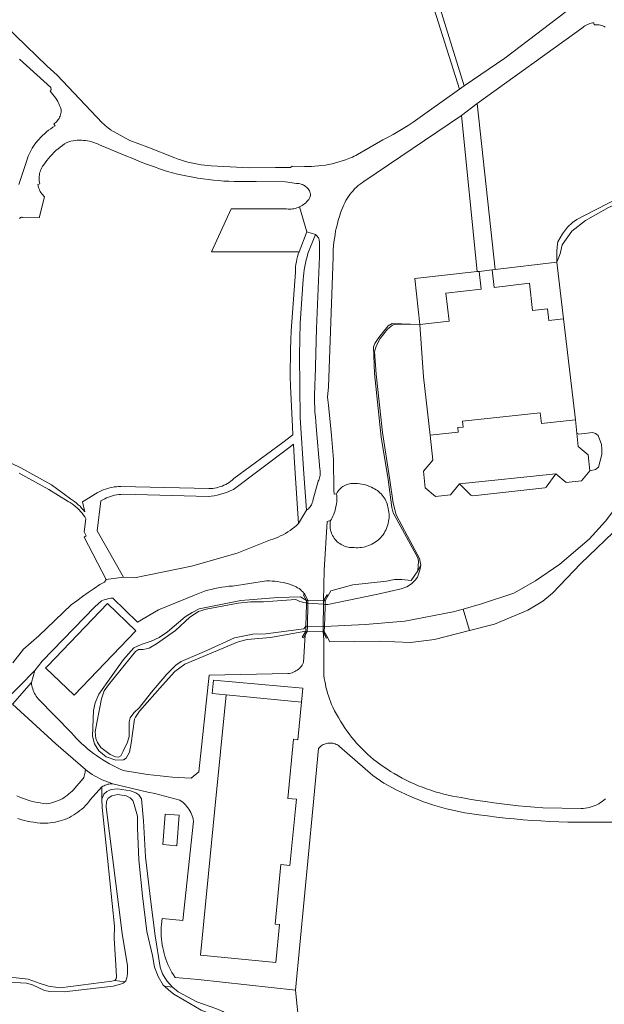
# Model space of a CAD drawing. Header units: metres. Extents: x 89888 to 94270, y 464165 to 468904.
# Tile 78 of 256: x 91685 to 91811, y 465208 to 465420. Entities that reach past the tile are written whole.
import ezdxf

# ---------------------------------------------------------------- set-up
doc = ezdxf.new("R2010")
doc.units = ezdxf.units.M
for name, color, linetype, lineweight in [('B_BEBOUWINGSGRENS_0', 251, 'CONTINUOUS', 13), ('G_GRENS_ALGEMEEN_0', 251, 'CONTINUOUS', 13), ('K_KUNSTWERKGRENS_1', 251, 'CONTINUOUS', 13), ('T_CULTUURGRENS_0', 251, 'CONTINUOUS', 13), ('T_MUUR_30CM_LIJN_0', 251, 'CONTINUOUS', 13), ('V_WEGGRENS_0', 251, 'CONTINUOUS', 13), ('V_WEGGRENS_1', 251, 'CONTINUOUS', 13), ('W_KADEMUUR_30CM_LIJN_0', 251, 'CONTINUOUS', 13), ('W_WALBESCHERMING_LIJN_0', 251, 'CONTINUOUS', 13), ('W_WATERGRENS_0', 251, 'CONTINUOUS', 13)]:
    doc.layers.add(name, color=color, linetype=linetype, lineweight=lineweight)

msp = doc.modelspace()

# ---------------------------------------------------------------- linework, layer by layer
at = {"layer": 'B_BEBOUWINGSGRENS_0'}
for p, q in [((91787.67, 465365.95), (91800.93, 465367.5)), ((91800.93, 465367.5), (91802.35, 465355.33)), ((91783.78, 465365.47), (91784.24, 465365.52)), ((91786.99, 465365.87), (91787.67, 465365.95)), ((91804.92, 465333.57), (91805.22, 465330.72)), ((91800.72, 465322.01), (91780, 465319.83)), ((91729.81, 465274.5), (91746.04, 465272.91))]:
    msp.add_line(p, q, dxfattribs=at)
for points in [[(91771.49, 465354.09), (91770.38, 465363.96), (91783.78, 465365.47)], [(91784.24, 465365.52), (91784.67, 465361.69), (91777.08, 465360.84), (91777.76, 465354.8), (91771.49, 465354.09)], [(91802.35, 465355.33), (91799.19, 465354.96), (91798.89, 465357.49), (91795.69, 465357.12), (91795.01, 465362.95), (91787.43, 465362.06), (91786.99, 465365.87)], [(91773.68, 465330.29), (91779.72, 465330.93), (91779.62, 465331.94), (91780.77, 465332.06), (91780.63, 465333.32), (91797.35, 465335.08), (91797.59, 465332.8), (91804.92, 465333.57)], [(91774.86, 465317.14), (91772.62, 465319.01), (91772.25, 465322.54), (91774.25, 465324.93), (91773.68, 465330.29)], [(91805.22, 465330.72), (91805.52, 465327.86), (91807.68, 465326.05), (91808.03, 465322.67)], [(91808.03, 465322.67), (91806.2, 465320.48), (91802.94, 465320.14), (91800.72, 465322.01)], [(91780, 465319.83), (91778.03, 465317.47), (91774.86, 465317.14)], [(91691.39, 465280.66), (91691.01, 465280.27), (91697.12, 465274.39), (91710.43, 465288.23), (91704.33, 465294.1), (91691.39, 465280.66)], [(91729.81, 465274.5), (91727.41, 465250), (91724.33, 465218.56), (91740.53, 465216.97), (91741.33, 465225.13), (91740.36, 465225.23), (91741.61, 465238), (91743.55, 465237.81), (91744.74, 465250)], [(91744.74, 465250), (91744.94, 465252.04), (91743.06, 465252.22), (91744.3, 465264.93), (91745.25, 465264.83), (91746.04, 465272.91)], [(91719.72, 465248.62), (91716.7, 465248.86), (91716.19, 465242.29), (91719.2, 465242.05), (91719.72, 465248.62)]]:
    msp.add_lwpolyline(points, dxfattribs=at)
at = {"layer": 'G_GRENS_ALGEMEEN_0'}
for p, q in [((91751.12, 465294.7), (91751.78, 465295.82)), ((91751.63, 465286.84), (91750.93, 465288.07))]:
    msp.add_line(p, q, dxfattribs=at)
for points in [[(91734.31, 465286.36), (91732.38, 465285.9), (91720.93, 465281.1), (91718.81, 465279.54), (91716.17, 465276.54), (91711.23, 465270.95), (91710.3, 465269.67), (91710.14, 465269.26), (91709.37, 465264.1), (91709.04, 465262.19), (91708.36, 465260.9), (91707.73, 465260.5), (91706.12, 465260.42), (91704.05, 465261.16), (91702.42, 465262.47), (91701.49, 465263.96), (91701.1, 465265.6), (91701.34, 465271.14), (91701.67, 465272.78), (91702.48, 465274.63), (91707.78, 465282.11), (91709.37, 465283.98), (91710.01, 465284.61), (91711.56, 465285.28), (91713.68, 465286.05), (91715.45, 465286.82), (91717.25, 465288.06), (91721.03, 465291.24), (91722.52, 465292.17), (91724.04, 465292.98), (91732.98, 465294.75), (91740.95, 465295.43), (91745.84, 465295.57), (91747.1, 465294.79)], [(91747.1, 465294.79), (91746.45, 465295.93), (91746.75, 465296.1)], [(91750.79, 465294.7), (91751.54, 465295.98), (91751.78, 465295.82)], [(91746.93, 465288.15), (91739.35, 465286.81), (91734.31, 465286.36)], [(91746.82, 465287.37), (91746.43, 465286.75), (91746.18, 465286.9), (91746.93, 465288.15)], [(91751.63, 465286.84), (91751.36, 465286.69), (91750.65, 465288.07)], [(91684.84, 465252.8), (91685.44, 465252.53), (91686.04, 465252.28), (91686.66, 465252.05), (91687.28, 465251.84), (91687.91, 465251.66), (91688.55, 465251.5), (91689.19, 465251.36), (91689.84, 465251.25), (91690.49, 465251.16), (91691.14, 465251.1), (91691.59, 465251.16), (91692.03, 465251.24), (91692.46, 465251.34), (91692.9, 465251.47), (91693.32, 465251.61), (91693.74, 465251.78), (91694.15, 465251.96), (91694.54, 465252.17), (91694.93, 465252.39), (91695.31, 465252.64), (91695.68, 465252.9), (91696.03, 465253.18), (91696.37, 465253.47), (91696.69, 465253.78), (91697, 465254.11), (91697.29, 465254.45), (91699.08, 465256.49), (91699.21, 465256.76), (91699.31, 465257.03), (91699.4, 465257.32), (91699.46, 465257.6), (91699.51, 465257.89), (91699.54, 465258.18), (91699.55, 465258.48)], [(91705.47, 465255.38), (91705.19, 465255.38), (91704.91, 465255.36), (91704.63, 465255.32), (91704.36, 465255.26), (91704.09, 465255.18), (91703.82, 465255.09), (91703.57, 465254.97), (91703.32, 465254.84), (91703.08, 465254.69)], [(91703.13, 465252.09), (91703.5, 465253.12), (91704.15, 465253.73), (91705.13, 465254.18), (91706.43, 465254.26), (91709.29, 465253.88), (91710.42, 465253.44)], [(91710.42, 465253.44), (91711.03, 465253.02), (91711.64, 465252.17), (91712.08, 465247.42), (91712.52, 465239.69), (91713.57, 465230.59), (91714.57, 465222.68), (91715.61, 465215.98), (91716.12, 465214.52), (91717.07, 465213.02), (91718.29, 465211.67)], [(91718.29, 465211.67), (91719.49, 465210.65), (91723.49, 465208.54), (91727.6, 465207.04), (91729.09, 465206.44), (91734.38, 465203.08), (91746.12, 465198.16)]]:
    msp.add_lwpolyline(points, dxfattribs=at)
at = {"layer": 'K_KUNSTWERKGRENS_1'}
for p, q in [((91747.1, 465294.79), (91747.09, 465294.23)), ((91747.42, 465294.79), (91747.1, 465294.79)), ((91750.79, 465294.7), (91747.42, 465294.79)), ((91750.79, 465294.7), (91751.12, 465294.7)), ((91751.08, 465293.41), (91750.96, 465289.18)), ((91751.1, 465293.93), (91751.08, 465293.41)), ((91751.1, 465293.93), (91751.12, 465294.7)), ((91750.93, 465288.07), (91750.96, 465289.18)), ((91746.93, 465288.15), (91747.25, 465288.14)), ((91750.65, 465288.07), (91747.25, 465288.14)), ((91750.65, 465288.07), (91750.93, 465288.07))]:
    msp.add_line(p, q, dxfattribs=at)
for points in [[(91747.09, 465294.23), (91747.08, 465294.01), (91746.96, 465289.22)], [(91746.96, 465289.22), (91746.94, 465288.43), (91746.93, 465288.15)]]:
    msp.add_lwpolyline(points, dxfattribs=at)
at = {"layer": 'T_CULTUURGRENS_0'}
for p, q in [((91814.75, 465311), (91806.1, 465302.74)), ((91771.06, 465301.12), (91771.68, 465302.39)), ((91780.79, 465292.94), (91782.17, 465288.31)), ((91708.03, 465212.83), (91705.88, 465213.1)), ((91718.29, 465211.67), (91716.57, 465211.84))]:
    msp.add_line(p, q, dxfattribs=at)
for points in [[(91800.93, 465367.5), (91800.92, 465369.89), (91800.99, 465370.8), (91801.16, 465371.9), (91802.12, 465373.56), (91803.24, 465375), (91804.26, 465376), (91805.21, 465376.65), (91808.98, 465378.6), (91812.46, 465380.42), (91820.08, 465384.49)], [(91771.06, 465301.12), (91771.21, 465303.23), (91771.05, 465303.93), (91765.76, 465313.59), (91765.46, 465314.75), (91764.63, 465320.81), (91763.18, 465329.86), (91761.7, 465343.58), (91761.47, 465349.29), (91761.76, 465350.01), (91762.63, 465351.29), (91764.63, 465353.82), (91765.49, 465354.32), (91771.49, 465354.09)], [(91752.26, 465311.94), (91752.21, 465311.61), (91752.18, 465311.28), (91752.16, 465310.95), (91752.18, 465310.62), (91752.21, 465310.29), (91752.27, 465309.96), (91752.35, 465309.64), (91752.45, 465309.33), (91752.57, 465309.02), (91752.72, 465308.72), (91752.88, 465308.43), (91753.07, 465308.16), (91753.27, 465307.89), (91753.49, 465307.65), (91753.72, 465307.41), (91753.97, 465307.2), (91754.24, 465307), (91754.52, 465306.82), (91754.81, 465306.66), (91755.11, 465306.52), (91755.42, 465306.4), (91755.73, 465306.3), (91756.05, 465306.23), (91756.38, 465306.17), (91756.71, 465306.14), (91757.04, 465306.13), (91757.37, 465306.15), (91757.77, 465306.12), (91758.16, 465306.12), (91758.55, 465306.14), (91758.94, 465306.18), (91759.33, 465306.24), (91759.71, 465306.33), (91760.09, 465306.43), (91760.46, 465306.56), (91760.83, 465306.72), (91761.18, 465306.89), (91761.52, 465307.08), (91761.86, 465307.29), (91762.18, 465307.52), (91762.48, 465307.76), (91762.77, 465308.03), (91763.05, 465308.31), (91763.31, 465308.61), (91763.55, 465308.92), (91763.77, 465309.24), (91763.97, 465309.58), (91764.16, 465309.92), (91764.32, 465310.28), (91764.46, 465310.65), (91764.59, 465311.02), (91764.69, 465311.4), (91764.76, 465311.79), (91764.82, 465312.18), (91764.85, 465312.57), (91764.86, 465312.96), (91764.85, 465313.35), (91764.82, 465313.75), (91764.76, 465314.14), (91764.68, 465314.52), (91764.62, 465314.87), (91764.53, 465315.22), (91764.42, 465315.55), (91764.29, 465315.89), (91764.15, 465316.21), (91763.98, 465316.53), (91763.8, 465316.83), (91763.59, 465317.12), (91763.37, 465317.4), (91763.14, 465317.67), (91762.88, 465317.92), (91762.62, 465318.16), (91762.34, 465318.38), (91762.05, 465318.58), (91761.74, 465318.77), (91761.43, 465318.93), (91761.04, 465319.13), (91760.64, 465319.31), (91760.23, 465319.47), (91759.82, 465319.61), (91759.4, 465319.72), (91758.97, 465319.81), (91758.54, 465319.88), (91758.1, 465319.92), (91757.66, 465319.94), (91757.23, 465319.94), (91756.92, 465319.94), (91756.62, 465319.91), (91756.32, 465319.86), (91756.03, 465319.79), (91755.74, 465319.7), (91755.46, 465319.58), (91755.19, 465319.45), (91754.93, 465319.29), (91754.69, 465319.11), (91754.46, 465318.91), (91754.24, 465318.7), (91754.04, 465318.47), (91753.86, 465318.23), (91753.7, 465317.97), (91753.56, 465317.7)], [(91751.78, 465295.82), (91752.3, 465296.86), (91757.07, 465298.11), (91764.29, 465298.92), (91766.03, 465299.31), (91767.61, 465299.27), (91769.59, 465299.09), (91771.06, 465301.12)], [(91806.1, 465302.74), (91799.96, 465296.34), (91797.93, 465294.6), (91794.7, 465292.67), (91787.55, 465289.66), (91782.17, 465288.31)], [(91782.17, 465288.31), (91774.6, 465286.41), (91769.43, 465285.77), (91762.75, 465286.02), (91752.14, 465285.87), (91751.63, 465286.84)], [(91705.88, 465213.1), (91706.17, 465213.44), (91706.22, 465213.98), (91706, 465217.64), (91705.76, 465222.11), (91705.82, 465224.75), (91704.31, 465239.38), (91703.18, 465250.27), (91703.13, 465252.09)], [(91681.93, 465213.95), (91682.94, 465213.71), (91684.68, 465213.7), (91687.25, 465213.41), (91687.29, 465213.4)], [(91687.29, 465213.4), (91689.59, 465212.53), (91691.61, 465211.86), (91694.17, 465211.48), (91705.26, 465212.92), (91705.88, 465213.1)]]:
    msp.add_lwpolyline(points, dxfattribs=at)
at = {"layer": 'T_MUUR_30CM_LIJN_0'}
msp.add_lwpolyline([(91753.56, 465317.7), (91753.61, 465317.27), (91753.63, 465316.84), (91753.63, 465316.41), (91753.61, 465315.97), (91753.57, 465315.54), (91753.18, 465313.91), (91753.07, 465313.56), (91752.94, 465313.22), (91752.79, 465312.89), (91752.63, 465312.56), (91752.46, 465312.24), (91752.26, 465311.94)], dxfattribs=at)
at = {"layer": 'V_WEGGRENS_0'}
for p, q in [((91780.02, 465404.65), (91781.02, 465405.37)), ((91780.44, 465399.05), (91783.81, 465401.57)), ((91787.67, 465365.95), (91783.81, 465401.57)), ((91759.4, 465384.83), (91780.44, 465399.05)), ((91780.44, 465399.05), (91783.78, 465365.47)), ((91747.16, 465374.03), (91745.62, 465379.39)), ((91747.16, 465374.03), (91745.49, 465369.75)), ((91749, 465373.44), (91747.16, 465374.03)), ((91784.24, 465365.52), (91786.99, 465365.87)), ((91745.4, 465311.31), (91747.1, 465314.2)), ((91704.04, 465299.28), (91707.72, 465299.78)), ((91746.75, 465296.1), (91747.42, 465294.79)), ((91747.25, 465288.14), (91746.82, 465287.37)), ((91688.7, 465279.73), (91682.02, 465272.94)), ((91687.97, 465277.16), (91688.7, 465279.73)), ((91683.87, 465272.48), (91687.97, 465277.16)), ((91703.08, 465254.69), (91703.13, 465252.09)), ((91746.12, 465198.16), (91744.7, 465211.03))]:
    msp.add_line(p, q, dxfattribs=at)
for points in [[(91781.02, 465405.37), (91767.76, 465448.15), (91763.65, 465460.95), (91761.82, 465466.24), (91760.22, 465469.55), (91758.22, 465473.29), (91753.88, 465481.03), (91750.14, 465486.95), (91747.45, 465490.75), (91727.7, 465515.51), (91727.13, 465516.09), (91725.64, 465518.1), (91724.66, 465519.35)], [(91723.75, 465518.66), (91724.7, 465517.47), (91724.57, 465517.23), (91726.34, 465515.44), (91726.8, 465514.83), (91739.88, 465498.3), (91746.68, 465489.76), (91749.45, 465485.68), (91755.88, 465474.85), (91758.56, 465470.05), (91760.82, 465465.05), (91764.19, 465454.79), (91780.02, 465404.65)], [(91810.72, 465427.42), (91794.82, 465415.19), (91789.75, 465411.32), (91781.02, 465405.37)], [(91704.85, 465396.05), (91704.5, 465396.31), (91704.16, 465396.58), (91703.82, 465396.86), (91703.5, 465397.15), (91703.18, 465397.44), (91693.48, 465407.66), (91691.37, 465409.65), (91684.53, 465416.21), (91682.65, 465418.17)], [(91783.81, 465401.57), (91806.5, 465417.94), (91806.73, 465418.12), (91806.97, 465418.29), (91807.23, 465418.44), (91807.49, 465418.57), (91807.76, 465418.68), (91808.04, 465418.78), (91808.32, 465418.85), (91808.61, 465418.91), (91808.9, 465418.94), (91808.96, 465418.49), (91809.23, 465418.52), (91809.5, 465418.54), (91809.77, 465418.53), (91810.04, 465418.49), (91810.31, 465418.44), (91810.57, 465418.36), (91810.82, 465418.26), (91811.07, 465418.14), (91811.3, 465418)], [(91685.43, 465411.12), (91692.16, 465405.02), (91692.22, 465404.54), (91691.96, 465404.26), (91692.28, 465403.92), (91692.58, 465403.56), (91692.87, 465403.19), (91693.14, 465402.81), (91693.39, 465402.41), (91693.62, 465402.01), (91693.84, 465401.59), (91694.03, 465401.16), (91694.21, 465400.73), (91694.36, 465400.29), (91694.36, 465400.01), (91694.33, 465399.73), (91694.29, 465399.45), (91694.22, 465399.18), (91694.13, 465398.91), (91694.02, 465398.65), (91693.89, 465398.41), (91693.74, 465398.17), (91693.58, 465397.94), (91693.39, 465397.73), (91693.19, 465397.53), (91692.98, 465397.35), (91692.75, 465397.19), (91693.06, 465396.81), (91692.57, 465396.51), (91692.1, 465396.19), (91691.64, 465395.84), (91691.19, 465395.48), (91690.76, 465395.1), (91690.34, 465394.71), (91689.94, 465394.29), (91689.6, 465393.95), (91689.27, 465393.59), (91688.96, 465393.21), (91688.67, 465392.83), (91688.39, 465392.43), (91688.13, 465392.02), (91687.89, 465391.59), (91687.66, 465391.16), (91687.46, 465390.72), (91687.27, 465390.28), (91687.1, 465389.82), (91686.95, 465389.36), (91685.24, 465384.17)], [(91780.02, 465404.65), (91773.07, 465399.72), (91772.06, 465398.99), (91771.04, 465398.27), (91770, 465397.57), (91768.96, 465396.89), (91767.9, 465396.23), (91766.82, 465395.59), (91765.74, 465394.97), (91764.65, 465394.37), (91763.54, 465393.8), (91758.08, 465390.61), (91757.71, 465390.43), (91757.34, 465390.25), (91756.96, 465390.08), (91756.58, 465389.92), (91756.19, 465389.76)], [(91756.19, 465389.76), (91755.49, 465389.5), (91754.78, 465389.25), (91754.07, 465389.03), (91753.35, 465388.83), (91752.62, 465388.66), (91751.89, 465388.5), (91751.15, 465388.37), (91750.41, 465388.27), (91749.67, 465388.18), (91748.92, 465388.12), (91748.17, 465388.08), (91747.42, 465388.07), (91746.68, 465388.08), (91744.02, 465388.16), (91743.68, 465387.86), (91740.43, 465387.85), (91734.77, 465387.79), (91726.62, 465388.22), (91725.9, 465388.26), (91725.17, 465388.34), (91724.45, 465388.43), (91723.73, 465388.54), (91723.01, 465388.67), (91722.3, 465388.83), (91721.59, 465389), (91720.89, 465389.2), (91720.19, 465389.41), (91719.5, 465389.65), (91718.82, 465389.9), (91713.02, 465392.22), (91709.12, 465393.67), (91705.58, 465395.55), (91705.43, 465395.65), (91705.28, 465395.74), (91705.14, 465395.84), (91704.99, 465395.95), (91704.85, 465396.05)], [(91685.42, 465376.89), (91685.47, 465376.97), (91685.53, 465377.04), (91685.61, 465377.1), (91685.7, 465377.13), (91685.79, 465377.15), (91685.89, 465377.15), (91685.98, 465377.12), (91689.63, 465377.03), (91690.8, 465381.52), (91690.58, 465381.73), (91690.38, 465381.96), (91690.18, 465382.2), (91690.01, 465382.46), (91689.85, 465382.72), (91689.72, 465383), (91689.6, 465383.28), (91689.5, 465383.57), (91689.42, 465383.87), (91689.36, 465384.17), (91689.77, 465384.3), (91689.7, 465384.62), (91689.65, 465384.95), (91689.62, 465385.28), (91689.61, 465385.61), (91689.63, 465385.93), (91689.67, 465386.26), (91689.73, 465386.59), (91689.82, 465386.91), (91689.92, 465387.22), (91690.05, 465387.52), (91690.2, 465387.82), (91690.37, 465388.1), (91690.55, 465388.37), (91690.89, 465388.86), (91691.24, 465389.33), (91691.61, 465389.79), (91691.99, 465390.23), (91692.39, 465390.66), (91692.8, 465391.08), (91693.24, 465391.48), (91693.68, 465391.87), (91694.14, 465392.24), (91694.61, 465392.59), (91695.09, 465392.92), (91695.59, 465393.24), (91696.02, 465393.37), (91696.46, 465393.48), (91696.9, 465393.57), (91697.35, 465393.64), (91697.79, 465393.69), (91698.24, 465393.71), (91698.7, 465393.71), (91699.15, 465393.68), (91699.6, 465393.64), (91700.04, 465393.57), (91700.48, 465393.48), (91700.92, 465393.37), (91701.35, 465393.23), (91701.77, 465393.08), (91702.19, 465392.9), (91702.59, 465392.7), (91703.07, 465392.5)], [(91703.07, 465392.5), (91708.29, 465390.36), (91709.76, 465389.75), (91711.23, 465389.16), (91712.72, 465388.59), (91714.21, 465388.03), (91715.7, 465387.5), (91717.21, 465386.99), (91718.29, 465386.7), (91719.37, 465386.43), (91720.46, 465386.19), (91721.55, 465385.96), (91722.65, 465385.75), (91723.75, 465385.56), (91724.85, 465385.4), (91725.96, 465385.25), (91727.07, 465385.13), (91728.18, 465385.02), (91729.3, 465384.94), (91730.41, 465384.88), (91731.53, 465384.84), (91736.26, 465384.82), (91742.55, 465384.75), (91744.97, 465384.4), (91745.22, 465384.4), (91745.48, 465384.37), (91745.73, 465384.33), (91745.98, 465384.26), (91746.22, 465384.17), (91746.45, 465384.07), (91746.67, 465383.94), (91746.88, 465383.79), (91747.08, 465383.63), (91747.26, 465383.45), (91747.43, 465383.26), (91747.58, 465383.05), (91747.71, 465382.83), (91747.83, 465382.6), (91747.92, 465382.36), (91747.95, 465382.17), (91747.96, 465381.98), (91747.95, 465381.79), (91747.91, 465381.6), (91747.85, 465381.42), (91747.76, 465381.25), (91747.58, 465380.99), (91747.38, 465380.74), (91747.17, 465380.5), (91746.94, 465380.27), (91746.7, 465380.06), (91746.45, 465379.87), (91746.18, 465379.69), (91745.9, 465379.53), (91745.62, 465379.39)], [(91753.56, 465317.7), (91753.04, 465317.6), (91752.96, 465318.51), (91752.94, 465325.06), (91752.5, 465330.23), (91751.84, 465336.75), (91751.61, 465338.51), (91751.85, 465340.7), (91752.81, 465368.59), (91752.83, 465369.4), (91752.86, 465370.2), (91752.92, 465371.01), (91753, 465371.81), (91753.1, 465372.61), (91753.23, 465373.4), (91753.37, 465374.2), (91753.54, 465374.98), (91753.73, 465375.77), (91753.94, 465376.54), (91754.18, 465377.31), (91754.43, 465378.08), (91754.7, 465378.83), (91754.89, 465379.32), (91755.1, 465379.8), (91755.33, 465380.27), (91755.58, 465380.73), (91755.85, 465381.18), (91756.13, 465381.61), (91756.44, 465382.04), (91756.76, 465382.45), (91757.1, 465382.85), (91757.45, 465383.23), (91757.82, 465383.6), (91758.21, 465383.96), (91758.61, 465384.29), (91759.4, 465384.83)], [(91745.62, 465379.39), (91745.32, 465379.26), (91745.02, 465379.15), (91744.72, 465379.06), (91744.4, 465378.99), (91744.09, 465378.95), (91743.77, 465378.92), (91743.45, 465378.91), (91743.13, 465378.92), (91742.81, 465378.95), (91730.93, 465378.98), (91726.64, 465369.74), (91745.49, 465369.75)], [(91747.1, 465314.2), (91746.54, 465321.97), (91745.75, 465334.05), (91745.6, 465347.47), (91745.75, 465354.39), (91746.41, 465363.74), (91746.46, 465364.45), (91746.53, 465365.16), (91746.63, 465365.87), (91746.74, 465366.58), (91746.88, 465367.28), (91747.04, 465367.98), (91747.22, 465368.67), (91747.42, 465369.36), (91749, 465373.44)], [(91749, 465373.44), (91749.16, 465373.33), (91749.31, 465373.19), (91749.45, 465373.04), (91749.56, 465372.88), (91749.66, 465372.71), (91749.74, 465372.53), (91749.8, 465372.34), (91749.85, 465372.14), (91749.87, 465371.94), (91749.93, 465368.71), (91749.27, 465353.25), (91748.99, 465342.44), (91748.92, 465341.41), (91748.87, 465340.39), (91748.84, 465339.36), (91748.83, 465338.34), (91748.84, 465337.31), (91748.87, 465336.29), (91748.92, 465335.26), (91749, 465334.24), (91749.09, 465333.22), (91749.21, 465332.2), (91749.96, 465322.98), (91750.01, 465322.72), (91750.05, 465322.46), (91750.06, 465322.19), (91750.06, 465321.92), (91750.04, 465321.66), (91749.99, 465321.39), (91749.93, 465321.13), (91749.85, 465320.88), (91749.75, 465320.63), (91749.64, 465320.39), (91748.48, 465316.29), (91748.43, 465316.04), (91748.35, 465315.79), (91748.26, 465315.55), (91748.15, 465315.32), (91748.01, 465315.1), (91747.86, 465314.89), (91747.7, 465314.7), (91747.51, 465314.51), (91747.31, 465314.35), (91747.1, 465314.2)], [(91745.49, 465369.75), (91745.32, 465369.22), (91745.16, 465368.69), (91745.03, 465368.14), (91744.92, 465367.6), (91744.84, 465367.04), (91744.77, 465366.49), (91744.74, 465365.93), (91744.72, 465365.38), (91743.93, 465354.67), (91743.82, 465352.7), (91743.73, 465350.73), (91743.67, 465348.76), (91743.63, 465346.79), (91743.61, 465344.81), (91743.61, 465342.84), (91743.64, 465340.87), (91744.08, 465332.1), (91744.17, 465330.37), (91742, 465328.76), (91731.46, 465320.96), (91731.14, 465320.67), (91730.81, 465320.41), (91730.46, 465320.17), (91730.11, 465319.94), (91729.74, 465319.74), (91729.36, 465319.55), (91728.97, 465319.38), (91728.57, 465319.24), (91728.17, 465319.11), (91727.76, 465319.01), (91727.35, 465318.93), (91726.93, 465318.88), (91726.51, 465318.84), (91726.09, 465318.83), (91707.2, 465319.29), (91706.71, 465319.27), (91706.23, 465319.23), (91705.75, 465319.17), (91705.27, 465319.09), (91704.79, 465318.98), (91704.32, 465318.86), (91703.86, 465318.71), (91703.4, 465318.55), (91702.95, 465318.36), (91702.51, 465318.16), (91702.08, 465317.94), (91698.91, 465316), (91699.42, 465313.85)], [(91699.42, 465313.85), (91699.1, 465314.26), (91698.76, 465314.65), (91698.41, 465315.02), (91698.04, 465315.37), (91697.65, 465315.71), (91697.24, 465316.03), (91696.82, 465316.34), (91696.39, 465316.62), (91692.26, 465319.62), (91685.69, 465323.27), (91677.41, 465327.22)], [(91707.72, 465299.78), (91702.08, 465309.75), (91702.91, 465316.2), (91703.3, 465316.43), (91703.71, 465316.64), (91704.12, 465316.83), (91704.54, 465316.99), (91704.97, 465317.15), (91705.41, 465317.28), (91705.85, 465317.39), (91706.29, 465317.48), (91706.74, 465317.55), (91707.2, 465317.59), (91707.65, 465317.62), (91726.01, 465317.1), (91726.63, 465317.19), (91727.25, 465317.29), (91727.87, 465317.42), (91728.48, 465317.57), (91729.08, 465317.74), (91729.68, 465317.93), (91730.27, 465318.15), (91730.85, 465318.39), (91731.43, 465318.65), (91743.27, 465327.62), (91744.3, 465328.4), (91744.47, 465325.66), (91744.69, 465322.14), (91745.4, 465311.31)], [(91685.29, 465322.16), (91691.7, 465318.65), (91695.87, 465316.08), (91696.29, 465315.82), (91696.7, 465315.54), (91697.1, 465315.25), (91697.48, 465314.93), (91697.84, 465314.6), (91698.19, 465314.26), (91698.53, 465313.9), (91698.84, 465313.52), (91699.14, 465313.13), (91699.43, 465312.73), (91699.69, 465312.31)], [(91699.69, 465312.31), (91699.31, 465309.56), (91699.73, 465308.65), (91699.31, 465308.39), (91704.04, 465299.28)], [(91750.79, 465294.7), (91750.88, 465301.27), (91751.55, 465311.72), (91752.26, 465311.94)], [(91745.4, 465311.31), (91744.96, 465310.91), (91744.51, 465310.53), (91744.05, 465310.17), (91743.57, 465309.83), (91743.07, 465309.51), (91742.57, 465309.2), (91742.05, 465308.92), (91741.53, 465308.66), (91740.99, 465308.41), (91740.45, 465308.19), (91739.89, 465307.99), (91739.33, 465307.82), (91732.22, 465304.96), (91722.4, 465302.16), (91710.12, 465299.67), (91707.72, 465299.78)], [(91704.04, 465299.28), (91703.69, 465298.69), (91702.66, 465298.22), (91701.42, 465297.37), (91700.18, 465296.51), (91698.95, 465295.63), (91697.73, 465294.73), (91696.52, 465293.83), (91689.55, 465287.16), (91686.22, 465284.33), (91683.93, 465281.36)], [(91688.7, 465279.73), (91690.3, 465281.72), (91701.59, 465293.39), (91702.99, 465294.68), (91703.39, 465294.83), (91703.79, 465294.96), (91704.2, 465295.08), (91704.61, 465295.17), (91705.03, 465295.24), (91705.45, 465295.29), (91710.78, 465290.08), (91715.31, 465292.77), (91723, 465295.95), (91723.71, 465296.24), (91724.43, 465296.5), (91725.15, 465296.75), (91725.89, 465296.97), (91726.63, 465297.17), (91727.38, 465297.34), (91728.13, 465297.49), (91728.88, 465297.62), (91729.64, 465297.73), (91730.4, 465297.82), (91731.17, 465297.88), (91738.52, 465298.97), (91739.11, 465298.97), (91739.71, 465298.95), (91740.3, 465298.91), (91740.9, 465298.84), (91741.49, 465298.74), (91742.07, 465298.63), (91742.65, 465298.49), (91743.22, 465298.32), (91743.79, 465298.14), (91744.35, 465297.93), (91744.9, 465297.7), (91745.2, 465297.52), (91745.5, 465297.33), (91745.78, 465297.11), (91746.04, 465296.88), (91746.29, 465296.64), (91746.53, 465296.37), (91746.75, 465296.1)], [(91746.82, 465287.37), (91746.46, 465281.44), (91746.32, 465281.16), (91746.16, 465280.9), (91745.99, 465280.65), (91745.79, 465280.41), (91745.58, 465280.19), (91745.35, 465279.98), (91745.1, 465279.8), (91744.84, 465279.63), (91744.57, 465279.48), (91744.29, 465279.36), (91744, 465279.25), (91743.71, 465279.17), (91743.4, 465279.11), (91743.1, 465279.07), (91726.2, 465278.73), (91723.96, 465257.92)], [(91811.36, 465252.12), (91811.03, 465251.83), (91810.68, 465251.56), (91810.32, 465251.32), (91809.94, 465251.09), (91809.55, 465250.88), (91809.15, 465250.7), (91808.74, 465250.53), (91808.33, 465250.39), (91807.9, 465250.27), (91807.48, 465250.18), (91807.04, 465250.1), (91806.6, 465250.06), (91806.16, 465250.03), (91797.92, 465250.2), (91796.15, 465250.33), (91794.39, 465250.48), (91792.63, 465250.66), (91790.87, 465250.85), (91789.12, 465251.06), (91787.36, 465251.29), (91785.61, 465251.54), (91783.86, 465251.81), (91782.12, 465252.1), (91780.38, 465252.41), (91779.43, 465252.57), (91778.48, 465252.74), (91777.54, 465252.94), (91776.61, 465253.17), (91775.68, 465253.41), (91774.76, 465253.68), (91773.84, 465253.97), (91772.93, 465254.28), (91772.03, 465254.62), (91771.13, 465254.97), (91770.25, 465255.35), (91769.38, 465255.75), (91768.51, 465256.17), (91767.65, 465256.61), (91766.81, 465257.07), (91765.98, 465257.55), (91765.16, 465258.05), (91764.35, 465258.57), (91763.55, 465259.11), (91762.87, 465259.6), (91762.19, 465260.1), (91761.53, 465260.63), (91760.89, 465261.17), (91760.25, 465261.73), (91759.64, 465262.31), (91759.04, 465262.9), (91758.45, 465263.51), (91757.88, 465264.13), (91757.33, 465264.77), (91756.79, 465265.42), (91756.27, 465266.08), (91755.77, 465266.76), (91755.29, 465267.45), (91754.82, 465268.16), (91754.38, 465268.87), (91753.95, 465269.6), (91753.54, 465270.34), (91753.15, 465271.09), (91752.78, 465271.84), (91752.51, 465272.43), (91752.26, 465273.03), (91752.02, 465273.64), (91751.81, 465274.25), (91751.61, 465274.87), (91751.44, 465275.49), (91751.28, 465276.12), (91751.15, 465276.76), (91751.03, 465277.4), (91750.93, 465278.04), (91750.86, 465278.68), (91750.85, 465279.53), (91750.8, 465286.37), (91750.65, 465288.07)], [(91723.96, 465257.92), (91722.29, 465256.6), (91720.96, 465256.65), (91719.62, 465256.72), (91718.28, 465256.81), (91716.94, 465256.92), (91715.61, 465257.05), (91714.28, 465257.2), (91712.95, 465257.38), (91711.62, 465257.57), (91710.3, 465257.78), (91708.98, 465258.01), (91707.66, 465258.26), (91706.91, 465258.59), (91706.18, 465258.93), (91705.45, 465259.3), (91704.73, 465259.68), (91704.02, 465260.09), (91703.32, 465260.51), (91702.64, 465260.96), (91701.97, 465261.42), (91701.31, 465261.9), (91700.66, 465262.4), (91700.03, 465262.91), (91699.41, 465263.44), (91698.81, 465263.99), (91698.23, 465264.56), (91697.65, 465265.14), (91697.1, 465265.74), (91696.56, 465266.35), (91689.44, 465273.64), (91689.21, 465273.91), (91689, 465274.2), (91688.81, 465274.49), (91688.63, 465274.8), (91688.48, 465275.11), (91688.34, 465275.44), (91688.23, 465275.77), (91688.13, 465276.11), (91688.05, 465276.46), (91688, 465276.81), (91687.97, 465277.16)], [(91746.04, 465272.91), (91746.32, 465275.9), (91727.1, 465277.64), (91726.82, 465274.79), (91729.81, 465274.5)], [(91683.87, 465272.48), (91693.22, 465263.95), (91699.55, 465258.48)], [(91744.7, 465211.03), (91748.45, 465250), (91749.7, 465262.97), (91749.87, 465263.17), (91750.06, 465263.35), (91750.27, 465263.51), (91750.48, 465263.66), (91750.71, 465263.79), (91750.95, 465263.9), (91751.2, 465263.99), (91751.45, 465264.06), (91751.71, 465264.1), (91751.97, 465264.13), (91752.24, 465264.14), (91752.5, 465264.12), (91752.76, 465264.08), (91753.01, 465264.02), (91753.26, 465263.94), (91753.51, 465263.84), (91753.74, 465263.72), (91753.96, 465263.58), (91754.17, 465263.42), (91761.38, 465257.13), (91763.74, 465255.51), (91764.65, 465255), (91765.56, 465254.5), (91766.49, 465254.02), (91767.43, 465253.56), (91768.37, 465253.11), (91769.32, 465252.69), (91770.29, 465252.29), (91771.26, 465251.9), (91772.23, 465251.53), (91773.22, 465251.19), (91774.21, 465250.86), (91775.21, 465250.55), (91776.21, 465250.27), (91777.22, 465250), (91778.2, 465249.76), (91779.18, 465249.54), (91780.17, 465249.34), (91781.16, 465249.16), (91782.15, 465249), (91783.15, 465248.85), (91784.14, 465248.73), (91786.04, 465248.47), (91787.95, 465248.23), (91789.86, 465248.01), (91791.77, 465247.82), (91793.68, 465247.65), (91795.59, 465247.5), (91797.51, 465247.38), (91799.42, 465247.27), (91801.34, 465247.19), (91803.26, 465247.14), (91805.18, 465247.1), (91807.1, 465247.09), (91827.4, 465247.09)], [(91699.55, 465258.48), (91700.03, 465258.1), (91700.53, 465257.74), (91701.03, 465257.4), (91701.55, 465257.07), (91702.08, 465256.77), (91702.62, 465256.48), (91703.18, 465256.22), (91703.74, 465255.98), (91704.31, 465255.76), (91704.89, 465255.56), (91705.47, 465255.38)], [(91685.03, 465247.89), (91685.7, 465247.69), (91686.38, 465247.51), (91687.07, 465247.35), (91687.76, 465247.21), (91688.46, 465247.09), (91689.16, 465246.99), (91689.86, 465246.92), (91690.4, 465246.89), (91690.93, 465246.9), (91691.47, 465246.92), (91692.01, 465246.97), (91692.54, 465247.04), (91693.07, 465247.13), (91693.6, 465247.25), (91694.12, 465247.39), (91694.63, 465247.55), (91695.13, 465247.73), (91695.63, 465247.94), (91696.12, 465248.16), (91696.6, 465248.41), (91697.07, 465248.68), (91697.52, 465248.97), (91697.96, 465249.28), (91698.39, 465249.6), (91698.8, 465249.95), (91699.2, 465250.31), (91699.58, 465250.69), (91699.95, 465251.08), (91700.29, 465251.49), (91700.62, 465251.92), (91703.08, 465254.69)], [(91705.47, 465255.38), (91706.96, 465254.99), (91708.45, 465254.62), (91709.95, 465254.26), (91711.45, 465253.92), (91712.96, 465253.6), (91714.46, 465253.3), (91719.84, 465251.86), (91720.16, 465251.64), (91720.48, 465251.39), (91720.77, 465251.13), (91721.06, 465250.85), (91721.32, 465250.55), (91721.57, 465250.24), (91721.8, 465249.91), (91722.01, 465249.58), (91722.2, 465249.23), (91722.37, 465248.87), (91722.51, 465248.5), (91722.64, 465248.12), (91722.75, 465247.74), (91722.83, 465247.35)], [(91722.83, 465247.35), (91720.54, 465225.96), (91716.06, 465226.4), (91715.97, 465225.78), (91715.9, 465225.15), (91715.86, 465224.52), (91715.84, 465223.89), (91715.84, 465223.26), (91715.86, 465222.63), (91715.91, 465222), (91715.98, 465221.37), (91716.07, 465220.75), (91716.18, 465220.13), (91716.32, 465219.51), (91716.48, 465218.9), (91716.66, 465218.3), (91716.86, 465217.7), (91717.08, 465217.11), (91717.32, 465216.53), (91717.59, 465215.95), (91717.87, 465215.39), (91718.17, 465214.84), (91718.5, 465214.3), (91718.84, 465213.77), (91723.82, 465213.28), (91744.7, 465211.03)]]:
    msp.add_lwpolyline(points, dxfattribs=at)
at = {"layer": 'V_WEGGRENS_1'}
for p, q in [((91747.42, 465294.79), (91747.41, 465294.2)), ((91747.41, 465294.2), (91747.28, 465289.22)), ((91750.68, 465289.19), (91750.78, 465293.96)), ((91750.78, 465293.96), (91750.79, 465294.7)), ((91747.28, 465289.22), (91747.25, 465288.14)), ((91750.65, 465288.07), (91750.68, 465289.19))]:
    msp.add_line(p, q, dxfattribs=at)
at = {"layer": 'W_KADEMUUR_30CM_LIJN_0'}
msp.add_line((91804.92, 465333.57), (91802.35, 465355.33), dxfattribs=at)
msp.add_lwpolyline([(91771.49, 465354.09), (91772.27, 465342.82), (91773.68, 465330.29)], dxfattribs=at)
at = {"layer": 'W_WALBESCHERMING_LIJN_0'}
for p, q in [((91746.96, 465289.22), (91747.28, 465289.22)), ((91747.28, 465289.22), (91750.68, 465289.19)), ((91750.68, 465289.19), (91750.96, 465289.18))]:
    msp.add_line(p, q, dxfattribs=at)
for points in [[(91821.45, 465383.34), (91812.03, 465379.28), (91807.06, 465376.45), (91804.13, 465374.13), (91802.07, 465371.24), (91801.61, 465369.28), (91800.93, 465367.5)], [(91771.49, 465354.09), (91766.12, 465354.15), (91765.56, 465353.97), (91764.51, 465353.1), (91762.96, 465351.12), (91762.05, 465349.45), (91761.75, 465348.22), (91762.09, 465343.41), (91763.44, 465330.88), (91764.96, 465321.12), (91765.71, 465315.69), (91766.38, 465313.21)], [(91780.79, 465292.94), (91784.71, 465294.04), (91791.69, 465296.37), (91796.34, 465299.02), (91801.55, 465302.57), (91807.87, 465307.98), (91811.39, 465311.82), (91815.51, 465317.35), (91816.16, 465320.14), (91816.31, 465322.48), (91813.99, 465343.03)], [(91766.38, 465313.21), (91768.83, 465308.58), (91771.37, 465303.82), (91771.68, 465302.39)], [(91771.68, 465302.39), (91771.5, 465301.26), (91770.97, 465299.82), (91770.49, 465299.17), (91769.71, 465298.32), (91768.65, 465297.69)], [(91750.96, 465289.18), (91759.69, 465289.6), (91768.26, 465290.33), (91778.66, 465292.34), (91780.79, 465292.94)]]:
    msp.add_lwpolyline(points, dxfattribs=at)
at = {"layer": 'W_WATERGRENS_0'}
for p, q in [((91747.41, 465294.2), (91747.09, 465294.23)), ((91750.78, 465293.96), (91747.41, 465294.2)), ((91751.1, 465293.93), (91750.78, 465293.96))]:
    msp.add_line(p, q, dxfattribs=at)
for points in [[(91809.81, 465330.23), (91809.26, 465330.69), (91808.62, 465330.89), (91805.62, 465330.5), (91805.22, 465330.72)], [(91808.03, 465322.67), (91809.25, 465322.9), (91809.91, 465323.41), (91810.58, 465326.16), (91810.63, 465327.33), (91810.51, 465328.27), (91809.81, 465330.23)], [(91780, 465319.83), (91780.26, 465319.57), (91782.44, 465317.41), (91782.86, 465317.24), (91798.34, 465318.97), (91798.6, 465319.1), (91800.72, 465322.01)], [(91768.65, 465297.69), (91767.47, 465297.25), (91762.43, 465296.13), (91751.72, 465293.9), (91751.1, 465293.93)], [(91747.09, 465294.23), (91746.99, 465294.28), (91746.5, 465294.31), (91745.66, 465294.57), (91745.21, 465294.8), (91744.79, 465295), (91737.86, 465294.49), (91735.04, 465294.51), (91732.44, 465294.18), (91725.54, 465292.88), (91723.88, 465292.41), (91721.99, 465291.2), (91718.97, 465288.34), (91714.82, 465285.45), (91713.28, 465284.49), (91711.98, 465284.21), (91710.97, 465284.22), (91710.32, 465283.84), (91704.5, 465276.66), (91703.62, 465275.36), (91703.05, 465273.65), (91702.05, 465268.46), (91701.68, 465266.55), (91701.79, 465265.12), (91702.14, 465264.24), (91702.91, 465263.16), (91704.88, 465261.65), (91706.01, 465261.15), (91706.69, 465261.08), (91707.15, 465261.37), (91707.71, 465262.37), (91708.61, 465264.34), (91708.94, 465265.54), (91708.97, 465268.72), (91709.18, 465269.56), (91710, 465270.63), (91711.17, 465271.78), (91713.8, 465275.07), (91717.01, 465278.87), (91719.01, 465280.9), (91720.13, 465281.67), (91725.64, 465284.02), (91731.61, 465286.72), (91735.54, 465287.56), (91738.37, 465287.63), (91746.53, 465288.71), (91746.96, 465289.22)], [(91711.03, 465239.03), (91710.77, 465245.85), (91710.73, 465248.38), (91710.04, 465250.92), (91709.73, 465251.8), (91709.18, 465252.39), (91708.34, 465252.82), (91706.55, 465253.04), (91705.22, 465252.76), (91704.47, 465252.31), (91704.1, 465251.63), (91704.03, 465250.33), (91707.5, 465223.18), (91708.64, 465216.22), (91708.65, 465214.56), (91708.5, 465213.68), (91708.24, 465213.02), (91708.03, 465212.83)], [(91716.57, 465211.84), (91716.29, 465212.1), (91715.19, 465213.94), (91714.43, 465215.96), (91713.98, 465218.45), (91712.8, 465223.65), (91711.83, 465231.29), (91711.03, 465239.03)], [(91708.03, 465212.83), (91707.71, 465212.54), (91706.93, 465212.22), (91705.52, 465211.89), (91695.03, 465210.67), (91691.94, 465210.76), (91690.75, 465210.96), (91688.19, 465212.18), (91686.87, 465212.52), (91683.04, 465212.71), (91682.11, 465212.86), (91681.35, 465213.36), (91680.7, 465214.1)], [(91775.14, 465184.04), (91771.01, 465185.6), (91767.32, 465187.12), (91766.77, 465187.65), (91766.11, 465188.32), (91765.36, 465188.9), (91761.82, 465190.57), (91757.72, 465192.37), (91754.88, 465193.45), (91749.89, 465195.59), (91744.16, 465198.18), (91735.52, 465201.71), (91730.95, 465203.94), (91727.52, 465205.52), (91724.42, 465206.72), (91720.82, 465208.87), (91718.56, 465210.17), (91717.42, 465211.06), (91716.57, 465211.84)]]:
    msp.add_lwpolyline(points, dxfattribs=at)

doc.saveas('drawing.dxf')
